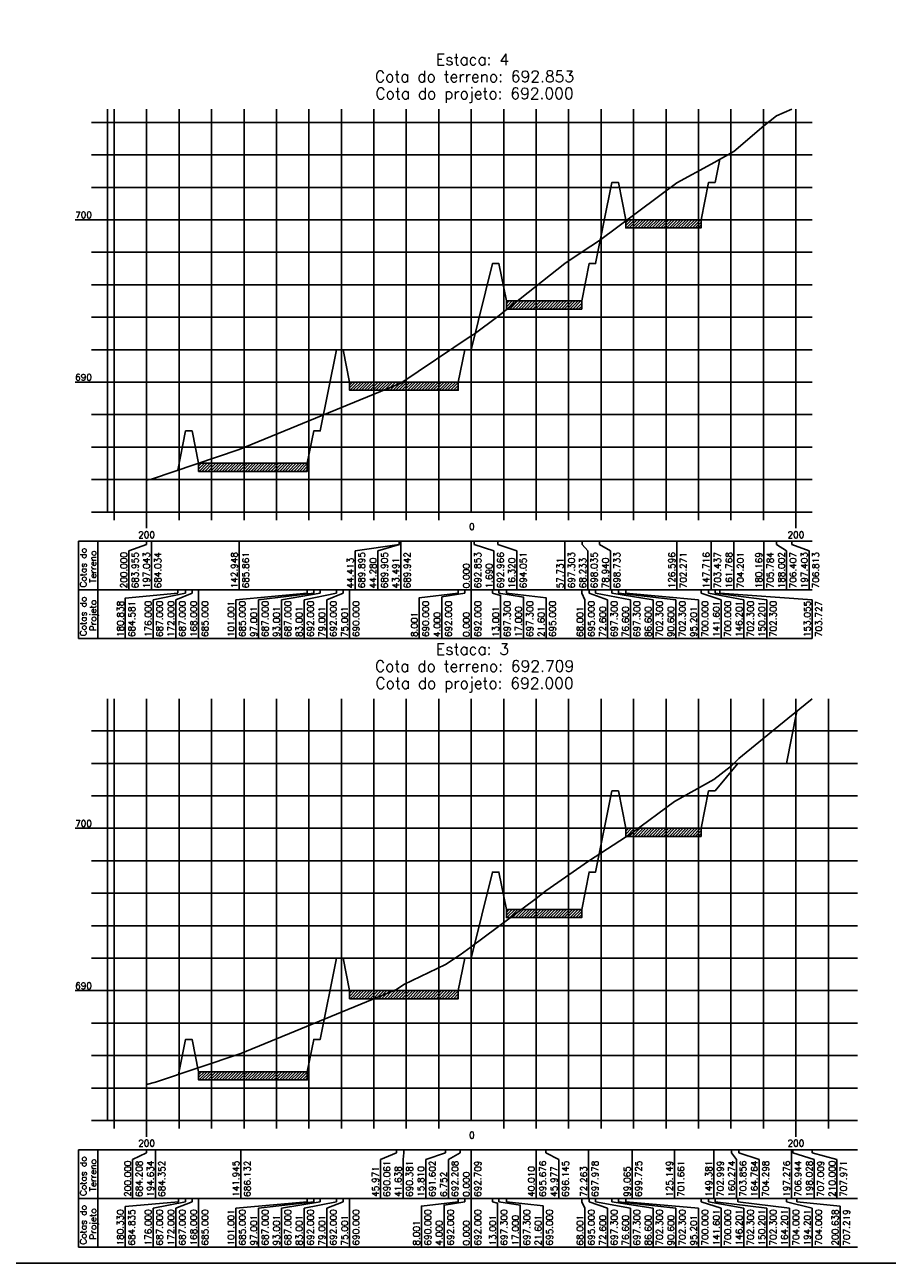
# Model space of a CAD drawing. Header units: inches. Extents: x 380 to 1905, y 508 to 2199.
# Tile 4 of 11: x 646 to 912, y 1410 to 1792. Entities that reach past the tile are written whole.
import ezdxf

# ---------------------------------------------------------------- set-up
doc = ezdxf.new("R2010")
doc.units = ezdxf.units.IN
doc.header["$MEASUREMENT"] = 0
doc.linetypes.add('CONTINUO', pattern=[0])
for name, color, linetype in [('PROJETO', 104, 'Continuous'), ('SELO', 11, 'Continuous'), ('TERRENO', 22, 'Continuous'), ('TG', 7, 'CONTINUO'), ('Vp', 2, 'Continuous')]:
    doc.layers.add(name, color=color, linetype=linetype)
doc.styles.add('SIMPLEX', font='simplex', dxfattribs={"height": 0.2})

msp = doc.modelspace()

# ---------------------------------------------------------------- hatches: boundary and pattern name
at = {"layer": 'SELO'}
h = msp.add_hatch(dxfattribs=at)
h.set_pattern_fill('ANSI31', color=256, scale=5, style=0)
h.set_pattern_definition([(45, (-1983.9941, 1635.5459), (-0.44194174, 0.44194174), [])])
h.paths.add_polyline_path([(831.02, 1731.74), (854.22, 1731.74), (854.22, 1729.24), (831.02, 1729.24)])
h = msp.add_hatch(dxfattribs=at)
h.set_pattern_fill('ANSI31', color=256, scale=5, style=0)
h.set_pattern_definition([(45, (-2020.7941, 1610.5459), (-0.44194174, 0.44194174), [])])
h.paths.add_polyline_path([(794.22, 1706.74), (817.42, 1706.74), (817.42, 1704.24), (794.22, 1704.24)])
h = msp.add_hatch(dxfattribs=at)
h.set_pattern_fill('ANSI31', color=256, scale=5, style=0)
h.set_pattern_definition([(45, (-2069.0946, 1585.5459), (-0.44194174, 0.44194174), [])])
h.paths.add_polyline_path([(745.91, 1681.74), (779.41, 1681.74), (779.41, 1679.25), (745.91, 1679.24)])
h = msp.add_hatch(dxfattribs=at)
h.set_pattern_fill('ANSI31', color=256, scale=5, style=0)
h.set_pattern_definition([(45, (-2115.5946, 1560.5459), (-0.44194174, 0.44194174), [])])
h.paths.add_polyline_path([(699.41, 1656.74), (732.91, 1656.74), (732.91, 1654.25), (699.41, 1654.24)])
h = msp.add_hatch(dxfattribs=at)
h.set_pattern_fill('ANSI31', color=256, scale=5, style=0)
h.set_pattern_definition([(45, (-1983.9941, 1448.1309), (-0.44194174, 0.44194174), [])])
h.paths.add_polyline_path([(831.02, 1544.33), (854.22, 1544.33), (854.22, 1541.83), (831.02, 1541.83)])
h = msp.add_hatch(dxfattribs=at)
h.set_pattern_fill('ANSI31', color=256, scale=5, style=0)
h.set_pattern_definition([(45, (-2020.7941, 1423.1309), (-0.44194174, 0.44194174), [])])
h.paths.add_polyline_path([(794.22, 1519.33), (817.42, 1519.33), (817.42, 1516.83), (794.22, 1516.83)])
h = msp.add_hatch(dxfattribs=at)
h.set_pattern_fill('ANSI31', color=256, scale=5, style=0)
h.set_pattern_definition([(45, (-2069.0946, 1398.1309), (-0.44194174, 0.44194174), [])])
h.paths.add_polyline_path([(745.91, 1494.33), (779.41, 1494.33), (779.41, 1491.83), (745.91, 1491.83)])
h = msp.add_hatch(dxfattribs=at)
h.set_pattern_fill('ANSI31', color=256, scale=5, style=0)
h.set_pattern_definition([(45, (-2115.5946, 1373.1309), (-0.44194174, 0.44194174), [])])
h.paths.add_polyline_path([(699.41, 1469.33), (732.91, 1469.33), (732.91, 1466.83), (699.41, 1466.83)])

# ---------------------------------------------------------------- linework, layer by layer
at = {"layer": 'PROJETO', "flags": 128}
for points in [[(693, 1654.65), (695.41, 1666.74), (695.41, 1666.74), (697.41, 1666.74), (699.41, 1656.74), (732.91, 1656.74), (734.91, 1666.74), (736.91, 1666.74), (741.91, 1691.74), (743.91, 1691.74), (745.91, 1681.74), (779.41, 1681.74), (781.41, 1691.74), (783.41, 1691.74), (783.41, 1691.74), (783.42, 1691.74), (789.92, 1718.24), (791.92, 1718.24), (794.22, 1706.74), (817.42, 1706.74), (819.72, 1718.24), (821.72, 1718.24), (826.72, 1743.24), (828.72, 1743.24), (831.02, 1731.74), (854.22, 1731.74), (856.52, 1743.24), (858.52, 1743.24), (858.52, 1743.24), (859.94, 1750.38)], [(693.25, 1468.5), (695.41, 1479.33), (695.41, 1479.33), (697.41, 1479.33), (699.41, 1469.33), (732.91, 1469.33), (734.91, 1479.33), (736.91, 1479.33), (741.91, 1504.33), (743.91, 1504.33), (745.91, 1494.33), (779.41, 1494.33), (781.41, 1504.33), (783.41, 1504.33), (783.41, 1504.33), (783.42, 1504.33), (789.92, 1530.83), (791.92, 1530.83), (794.22, 1519.33), (817.42, 1519.33), (819.72, 1530.83), (821.72, 1530.83), (826.72, 1555.83), (828.72, 1555.83), (831.02, 1544.33), (854.22, 1544.33), (856.52, 1555.83), (858.52, 1555.83), (865.52, 1564.33), (880.52, 1564.33), (880.52, 1564.33), (883.73, 1580.42)]]:
    msp.add_lwpolyline(points, dxfattribs=at)
at = {"layer": 'SELO'}
for points in [[(831.02, 1731.74), (854.22, 1731.74), (854.22, 1729.24), (831.02, 1729.24)], [(794.22, 1706.74), (817.42, 1706.74), (817.42, 1704.24), (794.22, 1704.24)], [(745.91, 1681.74), (779.41, 1681.74), (779.41, 1679.25), (745.91, 1679.24)], [(699.41, 1656.74), (732.91, 1656.74), (732.91, 1654.25), (699.41, 1654.24)], [(831.02, 1544.33), (854.22, 1544.33), (854.22, 1541.83), (831.02, 1541.83)], [(794.22, 1519.33), (817.42, 1519.33), (817.42, 1516.83), (794.22, 1516.83)], [(745.91, 1494.33), (779.41, 1494.33), (779.41, 1491.83), (745.91, 1491.83)], [(699.41, 1469.33), (732.91, 1469.33), (732.91, 1466.83), (699.41, 1466.83)]]:
    msp.add_lwpolyline(points, close=True, dxfattribs=at)
at = {"layer": 'TERRENO', "flags": 128}
for points in [[(683.41, 1651.52), (684.89, 1651.91), (711.94, 1661.05), (761.21, 1681.22), (761.27, 1681.27), (761.67, 1681.45), (783.41, 1696.01), (784.26, 1696.57), (791.57, 1702), (812.28, 1718.26), (817.53, 1721.92), (822.89, 1725.41), (846.71, 1743.1), (857.27, 1748.93), (864.3, 1752.75), (873.5, 1760.66), (877.42, 1763.78), (882.12, 1765.81)], [(683.41, 1465.37), (686.1, 1466.09), (712.44, 1474.99), (760.43, 1494.63), (762.6, 1496.23), (775.51, 1502.34), (780.04, 1505.37), (783.41, 1507.87), (803.42, 1522.71), (806.4, 1525.05), (819.55, 1534.22), (832.95, 1542.95), (845.99, 1552.63), (858.11, 1559.32), (863.55, 1563.61), (865.8, 1565.82), (882.05, 1579.05), (882.43, 1579.37), (888.41, 1584.18)]]:
    msp.add_lwpolyline(points, dxfattribs=at)
at = {"layer": 'TG', "color": 4, "linetype": 'CONTINUO', "flags": 128}
for points in [[(671.41, 1641.74), (671.41, 1765.81)], [(783.41, 1641.74), (783.41, 1765.81)], [(666.41, 1761.74), (671.41, 1761.74)], [(666.41, 1751.74), (671.41, 1751.74)], [(666.41, 1741.74), (671.41, 1741.74)], [(661.41, 1731.74), (671.41, 1731.74)], [(666.41, 1721.74), (671.41, 1721.74)], [(666.41, 1711.74), (671.41, 1711.74)], [(666.41, 1701.74), (671.41, 1701.74)], [(666.41, 1691.74), (671.41, 1691.74)], [(661.41, 1681.74), (671.41, 1681.74)], [(666.41, 1671.74), (671.41, 1671.74)], [(666.41, 1661.74), (671.41, 1661.74)], [(666.41, 1651.74), (671.41, 1651.74)], [(666.41, 1641.74), (671.41, 1641.74)], [(671.41, 1641.74), (888.41, 1641.74)], [(673.41, 1639.24), (673.41, 1641.74)], [(683.41, 1636.74), (683.41, 1641.74)], [(693.41, 1639.24), (693.41, 1641.74)], [(703.41, 1639.24), (703.41, 1641.74)], [(713.41, 1639.24), (713.41, 1641.74)], [(723.41, 1639.24), (723.41, 1641.74)], [(733.41, 1639.24), (733.41, 1641.74)], [(743.41, 1639.24), (743.41, 1641.74)], [(753.41, 1639.24), (753.41, 1641.74)], [(763.41, 1639.24), (763.41, 1641.74)], [(773.41, 1639.24), (773.41, 1641.74)], [(793.41, 1639.24), (793.41, 1641.74)], [(803.41, 1639.24), (803.41, 1641.74)], [(813.41, 1639.24), (813.41, 1641.74)], [(823.41, 1639.24), (823.41, 1641.74)], [(833.41, 1639.24), (833.41, 1641.74)], [(843.41, 1639.24), (843.41, 1641.74)], [(853.41, 1639.24), (853.41, 1641.74)], [(863.41, 1639.24), (863.41, 1641.74)], [(873.41, 1639.24), (873.41, 1641.74)], [(883.41, 1636.74), (883.41, 1641.74)], [(671.41, 1454.33), (671.41, 1584.18)], [(783.41, 1454.33), (783.41, 1584.18)], [(666.41, 1574.33), (671.41, 1574.33)], [(666.41, 1564.33), (671.41, 1564.33)], [(666.41, 1554.33), (671.41, 1554.33)], [(661.41, 1544.33), (671.41, 1544.33)], [(666.41, 1534.33), (671.41, 1534.33)], [(666.41, 1524.33), (671.41, 1524.33)], [(666.41, 1514.33), (671.41, 1514.33)], [(666.41, 1504.33), (671.41, 1504.33)], [(661.41, 1494.33), (671.41, 1494.33)], [(666.41, 1484.33), (671.41, 1484.33)], [(666.41, 1474.33), (671.41, 1474.33)], [(666.41, 1464.33), (671.41, 1464.33)], [(666.41, 1454.33), (671.41, 1454.33)], [(671.41, 1454.33), (902.41, 1454.33)], [(673.41, 1451.83), (673.41, 1454.33)], [(683.41, 1449.33), (683.41, 1454.33)], [(693.41, 1451.83), (693.41, 1454.33)], [(703.41, 1451.83), (703.41, 1454.33)], [(713.41, 1451.83), (713.41, 1454.33)], [(723.41, 1451.83), (723.41, 1454.33)], [(733.41, 1451.83), (733.41, 1454.33)], [(743.41, 1451.83), (743.41, 1454.33)], [(753.41, 1451.83), (753.41, 1454.33)], [(763.41, 1451.83), (763.41, 1454.33)], [(773.41, 1451.83), (773.41, 1454.33)], [(793.41, 1451.83), (793.41, 1454.33)], [(803.41, 1451.83), (803.41, 1454.33)], [(813.41, 1451.83), (813.41, 1454.33)], [(823.41, 1451.83), (823.41, 1454.33)], [(833.41, 1451.83), (833.41, 1454.33)], [(843.41, 1451.83), (843.41, 1454.33)], [(853.41, 1451.83), (853.41, 1454.33)], [(863.41, 1451.83), (863.41, 1454.33)], [(873.41, 1451.83), (873.41, 1454.33)], [(883.41, 1449.33), (883.41, 1454.33)], [(893.41, 1451.83), (893.41, 1454.33)]]:
    msp.add_lwpolyline(points, dxfattribs=at)
at = {"layer": 'TG', "color": 7, "linetype": 'CONTINUO', "flags": 128}
for points in [[(673.41, 1641.74), (673.41, 1765.81)], [(683.41, 1641.74), (683.41, 1765.81)], [(693.41, 1641.74), (693.41, 1765.81)], [(703.41, 1641.74), (703.41, 1765.81)], [(713.41, 1641.74), (713.41, 1765.81)], [(723.41, 1641.74), (723.41, 1765.81)], [(733.41, 1641.74), (733.41, 1765.81)], [(743.41, 1641.74), (743.41, 1765.81)], [(753.41, 1641.74), (753.41, 1765.81)], [(763.41, 1641.74), (763.41, 1765.81)], [(773.41, 1641.74), (773.41, 1765.81)], [(793.41, 1641.74), (793.41, 1765.81)], [(803.41, 1641.74), (803.41, 1765.81)], [(813.41, 1641.74), (813.41, 1765.81)], [(823.41, 1641.74), (823.41, 1765.81)], [(833.41, 1641.74), (833.41, 1765.81)], [(843.41, 1641.74), (843.41, 1765.81)], [(853.41, 1641.74), (853.41, 1765.81)], [(863.41, 1641.74), (863.41, 1765.81)], [(873.41, 1641.74), (873.41, 1765.81)], [(883.41, 1641.74), (883.41, 1765.81)], [(671.41, 1761.74), (888.41, 1761.74)], [(671.41, 1751.74), (888.41, 1751.74)], [(671.41, 1741.74), (888.41, 1741.74)], [(671.41, 1731.74), (888.41, 1731.74)], [(671.41, 1721.74), (888.41, 1721.74)], [(671.41, 1711.74), (888.41, 1711.74)], [(671.41, 1701.74), (888.41, 1701.74)], [(671.41, 1691.74), (888.41, 1691.74)], [(671.41, 1681.74), (888.41, 1681.74)], [(671.41, 1671.74), (888.41, 1671.74)], [(671.41, 1661.74), (888.41, 1661.74)], [(671.41, 1651.74), (888.41, 1651.74)], [(662.41, 1632.74), (888.41, 1632.74)], [(662.41, 1632.74), (662.41, 1617.74)], [(668.41, 1632.74), (668.41, 1617.74)], [(683.41, 1632.74), (683.41, 1631.74)], [(684.89, 1632.74), (684.89, 1617.74)], [(711.94, 1632.74), (711.94, 1617.74)], [(761.21, 1632.74), (761.21, 1631.74)], [(761.27, 1632.74), (761.27, 1631.74)], [(761.67, 1632.74), (761.67, 1617.74)], [(783.41, 1632.74), (783.41, 1617.74)], [(784.26, 1632.74), (784.26, 1631.74)], [(791.57, 1632.74), (791.57, 1631.74)], [(812.28, 1632.74), (812.28, 1617.74)], [(817.53, 1632.74), (817.53, 1631.74)], [(822.89, 1632.74), (822.89, 1631.74)], [(846.71, 1632.74), (846.71, 1617.74)], [(857.27, 1632.74), (857.27, 1617.74)], [(864.3, 1632.74), (864.3, 1617.74)], [(873.5, 1632.74), (873.5, 1617.74)], [(877.42, 1632.74), (877.42, 1631.74)], [(882.12, 1632.74), (882.12, 1631.74)], [(683.41, 1631.74), (677.89, 1629.74)], [(677.89, 1629.74), (677.89, 1617.74)], [(761.21, 1631.74), (747.67, 1629.74)], [(747.67, 1629.74), (747.67, 1617.74)], [(761.27, 1631.74), (754.67, 1629.74)], [(754.67, 1629.74), (754.67, 1617.74)], [(784.26, 1631.74), (790.41, 1629.74)], [(790.41, 1629.74), (790.41, 1617.74)], [(791.57, 1631.74), (797.41, 1629.74)], [(797.41, 1629.74), (797.41, 1617.74)], [(817.53, 1631.74), (819.28, 1629.74)], [(819.28, 1629.74), (819.28, 1617.74)], [(822.89, 1631.74), (826.28, 1629.74)], [(826.28, 1629.74), (826.28, 1617.74)], [(877.42, 1631.74), (880.5, 1629.74)], [(880.5, 1629.74), (880.5, 1617.74)], [(882.12, 1631.74), (887.5, 1629.74)], [(887.5, 1629.74), (887.5, 1617.74)], [(662.41, 1617.74), (888.41, 1617.74)], [(662.41, 1617.74), (662.41, 1602.74)], [(668.41, 1617.74), (668.41, 1602.74)], [(693, 1617.74), (693, 1616.74)], [(695.41, 1617.74), (695.41, 1616.74)], [(695.41, 1617.74), (695.41, 1616.74)], [(697.41, 1617.74), (697.41, 1616.74)], [(699.41, 1617.74), (699.41, 1602.74)], [(732.91, 1617.74), (732.91, 1616.74)], [(734.91, 1617.74), (734.91, 1616.74)], [(736.91, 1617.74), (736.91, 1616.74)], [(741.91, 1617.74), (741.91, 1616.74)], [(743.91, 1617.74), (743.91, 1616.74)], [(745.91, 1617.74), (745.91, 1602.74)], [(779.41, 1617.74), (779.41, 1616.74)], [(781.41, 1617.74), (781.41, 1616.74)], [(783.41, 1617.74), (783.41, 1602.74)], [(783.41, 1617.74), (783.41, 1616.74)], [(783.42, 1617.74), (783.42, 1616.74)], [(789.92, 1617.74), (789.92, 1616.74)], [(791.92, 1617.74), (791.92, 1616.74)], [(794.22, 1617.74), (794.22, 1616.74)], [(817.42, 1617.74), (817.42, 1616.74)], [(819.72, 1617.74), (819.72, 1616.74)], [(821.72, 1617.74), (821.72, 1616.74)], [(826.72, 1617.74), (826.72, 1616.74)], [(828.72, 1617.74), (828.72, 1616.74)], [(831.02, 1617.74), (831.02, 1616.74)], [(854.22, 1617.74), (854.22, 1616.74)], [(856.52, 1617.74), (856.52, 1616.74)], [(858.52, 1617.74), (858.52, 1616.74)], [(858.52, 1617.74), (858.52, 1616.74)], [(859.94, 1617.74), (859.94, 1616.74)], [(693, 1616.74), (676.85, 1615.25), (676.85, 1602.74)], [(695.41, 1616.74), (685.41, 1614.74)], [(685.41, 1614.74), (685.41, 1602.74)], [(697.41, 1616.74), (692.41, 1614.74)], [(692.41, 1614.74), (692.41, 1602.74)], [(732.91, 1616.74), (710.91, 1614.74)], [(710.91, 1614.74), (710.91, 1602.74)], [(734.91, 1616.74), (717.91, 1614.74)], [(717.91, 1614.74), (717.91, 1602.74)], [(736.91, 1616.74), (724.91, 1614.74)], [(724.91, 1614.74), (724.91, 1602.74)], [(741.91, 1616.74), (731.91, 1614.74)], [(731.91, 1614.74), (731.91, 1602.74)], [(743.91, 1616.74), (738.91, 1614.74)], [(738.91, 1614.74), (738.91, 1602.74)], [(779.41, 1616.74), (767.38, 1615.33), (767.38, 1602.74)], [(781.41, 1616.74), (774.38, 1615.57), (774.38, 1602.74)], [(789.92, 1616.74), (792.45, 1616.07), (792.45, 1602.74)], [(791.92, 1616.74), (799.45, 1615.54), (799.45, 1602.74)], [(794.22, 1616.74), (806.45, 1615.32), (806.45, 1602.74)], [(817.42, 1616.74), (818.41, 1614.74)], [(818.41, 1614.74), (818.41, 1602.74)], [(819.72, 1616.74), (825.41, 1614.74)], [(821.72, 1616.74), (832.41, 1614.74)], [(825.41, 1614.74), (825.41, 1602.74)], [(826.72, 1616.74), (839.41, 1614.74)], [(828.72, 1616.74), (846.41, 1614.74)], [(831.02, 1616.74), (853.41, 1614.74)], [(832.41, 1614.74), (832.41, 1602.74)], [(839.41, 1614.74), (839.41, 1602.74)], [(846.41, 1614.74), (846.41, 1602.74)], [(853.41, 1614.74), (853.41, 1602.74)], [(854.22, 1616.74), (860.41, 1614.74)], [(856.52, 1616.74), (867.41, 1614.74)], [(858.52, 1616.74), (874.41, 1614.74)], [(859.94, 1616.74), (888.41, 1614.74)], [(860.41, 1614.74), (860.41, 1602.74)], [(867.41, 1614.74), (867.41, 1602.74)], [(874.41, 1614.74), (874.41, 1602.74)], [(888.41, 1614.74), (888.41, 1602.74)], [(662.41, 1602.74), (888.41, 1602.74)], [(673.41, 1454.33), (673.41, 1584.18)], [(683.41, 1454.33), (683.41, 1584.18)], [(693.41, 1454.33), (693.41, 1584.18)], [(703.41, 1454.33), (703.41, 1584.18)], [(713.41, 1454.33), (713.41, 1584.18)], [(723.41, 1454.33), (723.41, 1584.18)], [(733.41, 1454.33), (733.41, 1584.18)], [(743.41, 1454.33), (743.41, 1584.18)], [(753.41, 1454.33), (753.41, 1584.18)], [(763.41, 1454.33), (763.41, 1584.18)], [(773.41, 1454.33), (773.41, 1584.18)], [(793.41, 1454.33), (793.41, 1584.18)], [(803.41, 1454.33), (803.41, 1584.18)], [(813.41, 1454.33), (813.41, 1584.18)], [(823.41, 1454.33), (823.41, 1584.18)], [(833.41, 1454.33), (833.41, 1584.18)], [(843.41, 1454.33), (843.41, 1584.18)], [(853.41, 1454.33), (853.41, 1584.18)], [(863.41, 1454.33), (863.41, 1584.18)], [(873.41, 1454.33), (873.41, 1584.18)], [(883.41, 1454.33), (883.41, 1584.18)], [(893.41, 1454.33), (893.41, 1584.18)], [(671.41, 1574.33), (902.41, 1574.33)], [(671.41, 1564.33), (902.41, 1564.33)], [(671.41, 1554.33), (902.41, 1554.33)], [(671.41, 1544.33), (902.41, 1544.33)], [(671.41, 1534.33), (902.41, 1534.33)], [(671.41, 1524.33), (902.41, 1524.33)], [(671.41, 1514.33), (902.41, 1514.33)], [(671.41, 1504.33), (902.41, 1504.33)], [(671.41, 1494.33), (902.41, 1494.33)], [(671.41, 1484.33), (902.41, 1484.33)], [(671.41, 1474.33), (902.41, 1474.33)], [(671.41, 1464.33), (902.41, 1464.33)], [(662.41, 1445.33), (902.41, 1445.33)], [(662.41, 1445.33), (662.41, 1430.33)], [(668.41, 1445.33), (668.41, 1430.33)], [(683.41, 1444.33), (679.1, 1442.33)], [(679.1, 1442.33), (679.1, 1430.33)], [(683.41, 1445.33), (683.41, 1444.33)], [(686.1, 1445.33), (686.1, 1430.33)], [(712.44, 1445.33), (712.44, 1430.33)], [(760.43, 1444.33), (755.41, 1442.33)], [(755.41, 1442.33), (755.41, 1430.33)], [(760.43, 1445.33), (760.43, 1444.33)], [(762.6, 1444.33), (762.41, 1442.33)], [(762.41, 1442.33), (762.41, 1430.33)], [(762.6, 1445.33), (762.6, 1444.33)], [(775.51, 1444.33), (769.41, 1442.33)], [(769.41, 1442.33), (769.41, 1430.33)], [(775.51, 1445.33), (775.51, 1444.33)], [(780.04, 1444.33), (776.41, 1442.33)], [(776.41, 1442.33), (776.41, 1430.33)], [(780.04, 1445.33), (780.04, 1444.33)], [(783.41, 1445.33), (783.41, 1430.33)], [(803.42, 1445.33), (803.42, 1430.33)], [(806.4, 1445.33), (806.4, 1444.33)], [(806.4, 1444.33), (810.42, 1442.33)], [(810.42, 1442.33), (810.42, 1430.33)], [(819.55, 1445.33), (819.55, 1430.33)], [(832.95, 1445.33), (832.95, 1430.33)], [(845.99, 1445.33), (845.99, 1430.33)], [(858.11, 1445.33), (858.11, 1430.33)], [(863.55, 1445.33), (863.55, 1444.33)], [(863.55, 1444.33), (865.11, 1442.33)], [(865.11, 1442.33), (865.11, 1430.33)], [(865.8, 1445.33), (865.8, 1444.33)], [(865.8, 1444.33), (872.11, 1442.33)], [(872.11, 1442.33), (872.11, 1430.33)], [(882.05, 1445.33), (882.05, 1430.33)], [(882.43, 1445.33), (882.43, 1444.33)], [(882.43, 1444.33), (889.05, 1442.33)], [(888.41, 1445.33), (888.41, 1444.33)], [(888.41, 1444.33), (896.05, 1442.33)], [(889.05, 1442.33), (889.05, 1430.33)], [(896.05, 1442.33), (896.05, 1430.33)], [(662.41, 1430.33), (902.41, 1430.33)], [(662.41, 1430.33), (662.41, 1415.33)], [(668.41, 1430.33), (668.41, 1415.33)], [(693.25, 1429.33), (676.83, 1427.82), (676.83, 1415.33)], [(695.41, 1429.33), (685.41, 1427.33)], [(685.41, 1427.33), (685.41, 1415.33)], [(697.41, 1429.33), (692.41, 1427.33)], [(692.41, 1427.33), (692.41, 1415.33)], [(693.25, 1430.33), (693.25, 1429.33)], [(695.41, 1430.33), (695.41, 1429.33)], [(695.41, 1430.33), (695.41, 1429.33)], [(697.41, 1430.33), (697.41, 1429.33)], [(699.41, 1430.33), (699.41, 1415.33)], [(732.91, 1429.33), (710.91, 1427.33)], [(710.91, 1427.33), (710.91, 1415.33)], [(734.91, 1429.33), (717.91, 1427.33)], [(717.91, 1427.33), (717.91, 1415.33)], [(736.91, 1429.33), (724.91, 1427.33)], [(724.91, 1427.33), (724.91, 1415.33)], [(741.91, 1429.33), (731.91, 1427.33)], [(731.91, 1427.33), (731.91, 1415.33)], [(732.91, 1430.33), (732.91, 1429.33)], [(734.91, 1430.33), (734.91, 1429.33)], [(736.91, 1430.33), (736.91, 1429.33)], [(743.91, 1429.33), (738.91, 1427.33)], [(738.91, 1427.33), (738.91, 1415.33)], [(741.91, 1430.33), (741.91, 1429.33)], [(743.91, 1430.33), (743.91, 1429.33)], [(745.91, 1430.33), (745.91, 1415.33)], [(779.41, 1429.33), (768.04, 1427.99), (768.04, 1415.33)], [(781.41, 1429.33), (775.04, 1428.27), (775.04, 1415.33)], [(779.41, 1430.33), (779.41, 1429.33)], [(781.41, 1430.33), (781.41, 1429.33)], [(783.41, 1430.33), (783.41, 1415.33)], [(783.41, 1430.33), (783.41, 1429.33)], [(783.42, 1430.33), (783.42, 1429.33)], [(789.92, 1430.33), (789.92, 1429.33)], [(789.92, 1429.33), (791.51, 1428.9), (791.51, 1415.33)], [(791.92, 1430.33), (791.92, 1429.33)], [(791.92, 1429.33), (798.51, 1428.27), (798.51, 1415.33)], [(794.22, 1430.33), (794.22, 1429.33)], [(794.22, 1429.33), (805.51, 1428.01), (805.51, 1415.33)], [(817.42, 1430.33), (817.42, 1429.33)], [(817.42, 1429.33), (818.41, 1427.33)], [(818.41, 1427.33), (818.41, 1415.33)], [(819.72, 1430.33), (819.72, 1429.33)], [(819.72, 1429.33), (825.41, 1427.33)], [(821.72, 1430.33), (821.72, 1429.33)], [(821.72, 1429.33), (832.41, 1427.33)], [(825.41, 1427.33), (825.41, 1415.33)], [(826.72, 1430.33), (826.72, 1429.33)], [(826.72, 1429.33), (839.41, 1427.33)], [(828.72, 1430.33), (828.72, 1429.33)], [(828.72, 1429.33), (846.41, 1427.33)], [(831.02, 1430.33), (831.02, 1429.33)], [(831.02, 1429.33), (853.41, 1427.33)], [(832.41, 1427.33), (832.41, 1415.33)], [(839.41, 1427.33), (839.41, 1415.33)], [(846.41, 1427.33), (846.41, 1415.33)], [(853.41, 1427.33), (853.41, 1415.33)], [(854.22, 1430.33), (854.22, 1429.33)], [(854.22, 1429.33), (860.41, 1427.33)], [(856.52, 1430.33), (856.52, 1429.33)], [(856.52, 1429.33), (867.41, 1427.33)], [(858.52, 1430.33), (858.52, 1429.33)], [(858.52, 1429.33), (874.41, 1427.33)], [(860.41, 1427.33), (860.41, 1415.33)], [(865.52, 1430.33), (865.52, 1429.33)], [(865.52, 1429.33), (881.41, 1427.33)], [(867.41, 1427.33), (867.41, 1415.33)], [(874.41, 1427.33), (874.41, 1415.33)], [(880.52, 1430.33), (880.52, 1429.33)], [(880.52, 1430.33), (880.52, 1429.33)], [(880.52, 1429.33), (888.41, 1427.33)], [(881.41, 1427.33), (881.41, 1415.33)], [(883.73, 1430.33), (883.73, 1429.33)], [(883.73, 1429.33), (897.02, 1427.91), (897.02, 1415.33)], [(888.41, 1427.33), (888.41, 1415.33)], [(662.41, 1415.33), (902.41, 1415.33)]]:
    msp.add_lwpolyline(points, dxfattribs=at)
at = {"layer": 'Vp'}
msp.add_lwpolyline([(1186.23, 1591.26), (1186.23, 1984.37), (380.23, 1984.37), (380.23, 1410.37), (1011.23, 1410.37), (1011.23, 1591.26), (1186.23, 1591.26)], dxfattribs=at)

# ---------------------------------------------------------------- texts
at = {"layer": 'TG', "color": 4, "style": 'SIMPLEX'}
for s, p in [('Estaca: 4', (772.56, 1779.41)), ('Cota do terreno: 692.853', (753.75, 1774.16)), ('Cota do projeto: 692.000', (753.89, 1768.91)), ('Estaca: 3', (772.56, 1597.78)), ('Cota do terreno: 692.709', (753.75, 1592.53)), ('Cota do projeto: 692.000', (753.89, 1587.28))]:
    msp.add_text(s, height=3.5, dxfattribs=at).set_placement(p)
at = {"layer": 'TG', "color": 2, "style": 'SIMPLEX'}
for s, p in [('700', (661.41, 1732.24)), ('690', (661.41, 1682.24)), ('0', (782.75, 1636.24)), ('200', (680.84, 1633.74)), ('200', (880.84, 1633.74)), ('700', (661.41, 1544.83)), ('690', (661.41, 1494.83)), ('0', (782.75, 1448.83)), ('200', (680.84, 1446.33)), ('200', (880.84, 1446.33))]:
    msp.add_text(s, height=2, dxfattribs=at).set_placement(p)
for s, p in [('Cotas do', (664.91, 1618.51)), ('Terreno', (667.91, 1619.9)), ('200.000', (677.39, 1618.24)), ('683.955', (680.89, 1618.24)), ('197.043', (684.39, 1618.24)), ('684.034', (687.89, 1618.24)), ('142.948', (711.44, 1618.24)), ('685.861', (714.94, 1618.24)), ('44.413', (747.17, 1618.24)), ('689.895', (750.67, 1618.24)), ('44.280', (754.17, 1618.24)), ('689.905', (757.67, 1618.24)), ('43.491', (761.17, 1618.24)), ('689.942', (764.67, 1618.24)), ('692.853', (786.41, 1618.24)), ('692.966', (793.41, 1618.24)), ('16.320', (796.91, 1618.24)), ('694.051', (800.41, 1618.24)), ('57.731', (811.78, 1618.24)), ('697.303', (815.28, 1618.24)), ('68.233', (818.78, 1618.24)), ('698.035', (822.28, 1618.24)), ('78.940', (825.78, 1618.24)), ('698.733', (829.28, 1618.24)), ('126.596', (846.21, 1618.24)), ('702.271', (849.71, 1618.24)), ('147.716', (856.77, 1618.24)), ('703.437', (860.27, 1618.24)), ('161.768', (863.8, 1618.24)), ('704.201', (867.3, 1618.24)), ('180.169', (873, 1618.24)), ('705.784', (876.5, 1618.24)), ('188.002', (880, 1618.24)), ('706.407', (883.5, 1618.24)), ('197.403', (887, 1618.24)), ('706.813', (890.5, 1618.24)), ('0.000', (782.91, 1618.24)), ('1.690', (789.91, 1618.24)), ('Cotas do', (664.91, 1603.51)), ('Projeto', (667.91, 1605.09)), ('180.838', (676.35, 1603.24)), ('684.581', (679.85, 1603.24)), ('176.000', (684.91, 1603.24)), ('687.000', (688.41, 1603.24)), ('172.000', (691.91, 1603.24)), ('687.000', (695.41, 1603.24)), ('168.000', (698.91, 1603.24)), ('685.000', (702.41, 1603.24)), ('101.001', (710.41, 1603.24)), ('685.000', (713.91, 1603.24)), ('97.001', (717.41, 1603.24)), ('687.000', (720.91, 1603.24)), ('93.001', (724.41, 1603.24)), ('687.000', (727.91, 1603.24)), ('83.001', (731.41, 1603.24)), ('692.000', (734.91, 1603.24)), ('79.001', (738.41, 1603.24)), ('692.000', (741.91, 1603.24)), ('75.001', (745.41, 1603.24)), ('690.000', (748.91, 1603.24)), ('8.001', (766.88, 1603.24)), ('690.000', (770.38, 1603.24)), ('4.000', (773.88, 1603.24)), ('692.000', (777.38, 1603.24)), ('0.000', (782.91, 1603.24)), ('692.000', (786.41, 1603.24)), ('13.001', (791.95, 1603.24)), ('697.300', (795.45, 1603.24)), ('17.000', (798.95, 1603.24)), ('697.300', (802.45, 1603.24)), ('21.601', (805.95, 1603.24)), ('695.000', (809.45, 1603.24)), ('68.001', (817.91, 1603.24)), ('695.000', (821.41, 1603.24)), ('72.600', (824.91, 1603.24)), ('697.300', (828.41, 1603.24)), ('76.600', (831.91, 1603.24)), ('697.300', (835.41, 1603.24)), ('86.600', (838.91, 1603.24)), ('702.300', (842.41, 1603.24)), ('90.600', (845.91, 1603.24)), ('702.300', (849.41, 1603.24)), ('95.201', (852.91, 1603.24)), ('700.000', (856.41, 1603.24)), ('141.601', (859.91, 1603.24)), ('700.000', (863.41, 1603.24)), ('146.201', (866.91, 1603.24)), ('702.300', (870.41, 1603.24)), ('150.201', (873.91, 1603.24)), ('702.300', (877.41, 1603.24)), ('153.055', (887.91, 1603.24)), ('703.727', (891.41, 1603.24)), ('Cotas do', (664.91, 1431.1)), ('Terreno', (667.91, 1432.48)), ('200.000', (678.6, 1430.83)), ('684.208', (682.1, 1430.83)), ('194.634', (685.6, 1430.83)), ('684.352', (689.1, 1430.83)), ('141.945', (711.94, 1430.83)), ('686.132', (715.44, 1430.83)), ('45.971', (754.91, 1430.83)), ('690.061', (758.41, 1430.83)), ('41.638', (761.91, 1430.83)), ('690.381', (765.41, 1430.83)), ('15.810', (768.91, 1430.83)), ('691.602', (772.41, 1430.83)), ('692.208', (779.41, 1430.83)), ('692.709', (786.41, 1430.83)), ('40.010', (802.92, 1430.83)), ('695.676', (806.42, 1430.83)), ('45.977', (809.92, 1430.83)), ('696.145', (813.42, 1430.83)), ('72.263', (819.05, 1430.83)), ('697.978', (822.55, 1430.83)), ('99.065', (832.45, 1430.83)), ('699.725', (835.95, 1430.83)), ('125.149', (845.49, 1430.83)), ('701.661', (848.99, 1430.83)), ('149.381', (857.61, 1430.83)), ('702.999', (861.11, 1430.83)), ('160.274', (864.61, 1430.83)), ('703.856', (868.11, 1430.83)), ('164.764', (871.61, 1430.83)), ('704.298', (875.11, 1430.83)), ('197.276', (881.55, 1430.83)), ('706.944', (885.05, 1430.83)), ('198.028', (888.55, 1430.83)), ('707.009', (892.05, 1430.83)), ('210.000', (895.55, 1430.83)), ('707.971', (899.05, 1430.83)), ('6.752', (775.91, 1430.83)), ('0.000', (782.91, 1430.83)), ('Cotas do', (664.91, 1416.1)), ('Projeto', (667.91, 1417.67)), ('180.330', (676.33, 1415.83)), ('684.835', (679.83, 1415.83)), ('176.000', (684.91, 1415.83)), ('687.000', (688.41, 1415.83)), ('172.000', (691.91, 1415.83)), ('687.000', (695.41, 1415.83)), ('168.000', (698.91, 1415.83)), ('685.000', (702.41, 1415.83)), ('101.001', (710.41, 1415.83)), ('685.000', (713.91, 1415.83)), ('97.001', (717.41, 1415.83)), ('687.000', (720.91, 1415.83)), ('93.001', (724.41, 1415.83)), ('687.000', (727.91, 1415.83)), ('83.001', (731.41, 1415.83)), ('692.000', (734.91, 1415.83)), ('79.001', (738.41, 1415.83)), ('692.000', (741.91, 1415.83)), ('75.001', (745.41, 1415.83)), ('690.000', (748.91, 1415.83)), ('690.000', (771.04, 1415.83)), ('692.000', (778.04, 1415.83)), ('692.000', (786.41, 1415.83)), ('13.001', (791.01, 1415.83)), ('697.300', (794.51, 1415.83)), ('17.000', (798.01, 1415.83)), ('697.300', (801.51, 1415.83)), ('21.601', (805.01, 1415.83)), ('695.000', (808.51, 1415.83)), ('68.001', (817.91, 1415.83)), ('695.000', (821.41, 1415.83)), ('72.600', (824.91, 1415.83)), ('697.300', (828.41, 1415.83)), ('76.600', (831.91, 1415.83)), ('697.300', (835.41, 1415.83)), ('86.600', (838.91, 1415.83)), ('702.300', (842.41, 1415.83)), ('90.600', (845.91, 1415.83)), ('702.300', (849.41, 1415.83)), ('95.201', (852.91, 1415.83)), ('700.000', (856.41, 1415.83)), ('141.601', (859.91, 1415.83)), ('700.000', (863.41, 1415.83)), ('146.201', (866.91, 1415.83)), ('702.300', (870.41, 1415.83)), ('150.201', (873.91, 1415.83)), ('702.300', (877.41, 1415.83)), ('164.201', (880.91, 1415.83)), ('704.000', (884.41, 1415.83)), ('194.201', (887.91, 1415.83)), ('704.000', (891.41, 1415.83)), ('200.638', (896.52, 1415.83)), ('707.219', (900.02, 1415.83)), ('8.001', (767.54, 1415.83)), ('4.000', (774.54, 1415.83)), ('0.000', (782.91, 1415.83))]:
    msp.add_text(s, height=2, rotation=90, dxfattribs=at).set_placement(p)

doc.saveas('drawing.dxf')
